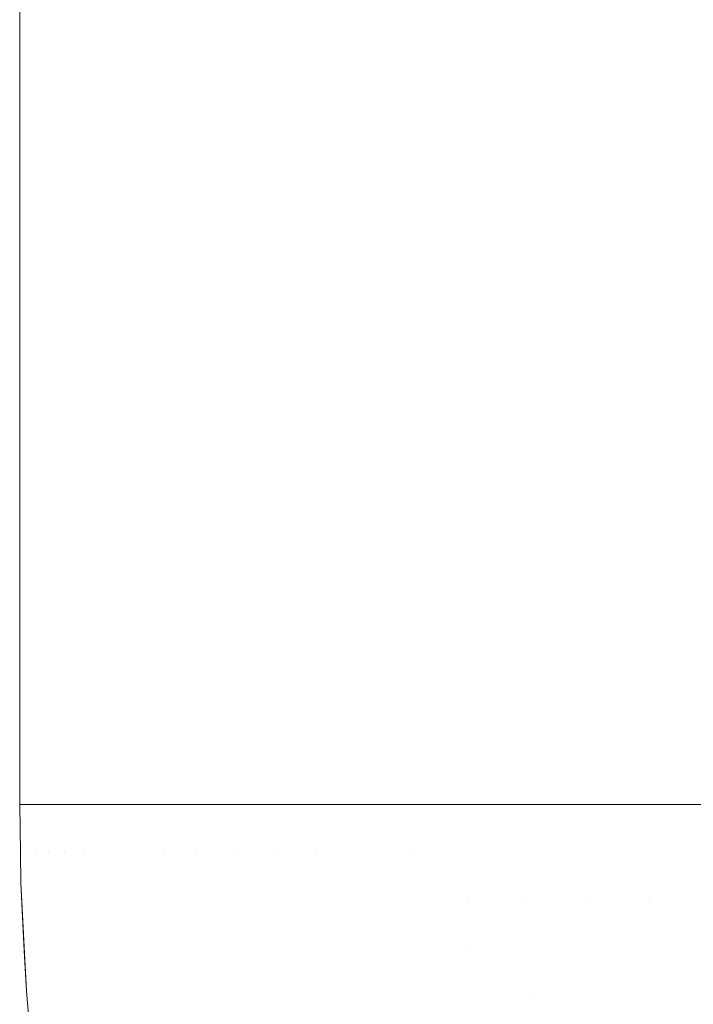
# Model space of a CAD drawing. Header units: centimetres. Extents: x -62 to 63, y 4 to 6.
# Tile 46 of 256: x -62.0865 to -62.0756, y 4.297 to 4.3129. Entities that reach past the tile are written whole.
import ezdxf

# ---------------------------------------------------------------- set-up
doc = ezdxf.new("R2010")
doc.units = ezdxf.units.CM
doc.header["$LTSCALE"] = 2.54
doc.layers.add('Lucido design-1', color=7, linetype='Continuous')

# ---------------------------------------------------------------- blocks, each defined once
blk = doc.blocks.new('Gruppo-4-1')
at = {"color": 7, "linetype": 'Continuous', "lineweight": 9}
for points, invisible_edges in [([(-62.086503, 5.900212, -2276.320608), (-62.086537, 5.900212, -2276.32217), (-62.086537, 4.300212, -2276.32217), (-62.086503, 4.300212, -2276.320608)], 8), ([(-62.086505, 4.300212, -2276.923732), (-62.086537, 4.300212, -2276.92217), (-62.086537, 5.900212, -2276.92217), (-62.086505, 5.900212, -2276.923732)], 8), ([(-62.086505, 5.900212, -2276.923732), (-62.0865, 5.900212, -2276.923946), (-62.0865, 4.300212, -2276.923946), (-62.086505, 4.300212, -2276.923732)], 10), ([(-62.086503, 4.300212, -2276.320608), (-62.086497, 4.300212, -2276.320315), (-62.086497, 5.900212, -2276.320315), (-62.086503, 5.900212, -2276.320608)], 10), ([(-62.0865, 5.900212, -2276.923946), (-62.08639, 5.900212, -2276.925709), (-62.08639, 4.300212, -2276.925709), (-62.086416, 4.300212, -2276.925294)], 10), ([(-62.086416, 4.300212, -2276.925294), (-62.0865, 4.300212, -2276.923946), (-62.0865, 5.900212, -2276.923946)], 10), ([(-62.086497, 5.900212, -2276.320315), (-62.086497, 4.300212, -2276.320315), (-62.086383, 4.300212, -2276.318551), (-62.086383, 5.900212, -2276.318551)], 5), ([(-62.08639, 4.300212, -2276.925709), (-62.08639, 5.900212, -2276.925709), (-62.086206, 5.900212, -2276.927476), (-62.086206, 4.300212, -2276.927476)], 5), ([(-62.086196, 5.900212, -2276.316784), (-62.086383, 5.900212, -2276.318551), (-62.086383, 4.300212, -2276.318551), (-62.086271, 4.300212, -2276.317486)], 10), ([(-62.086271, 4.300212, -2276.317486), (-62.086196, 4.300212, -2276.316784), (-62.086196, 5.900212, -2276.316784)], 10), ([(-62.086206, 5.900212, -2276.927476), (-62.085947, 5.900212, -2276.92925), (-62.085947, 4.300212, -2276.92925), (-62.08607, 4.300212, -2276.928413)], 10), ([(-62.08607, 4.300212, -2276.928413), (-62.086206, 4.300212, -2276.927476), (-62.086206, 5.900212, -2276.927476)], 10), ([(-62.086196, 5.900212, -2276.316784), (-62.086196, 4.300212, -2276.316784), (-62.085934, 4.300212, -2276.315009), (-62.085934, 5.900212, -2276.315009)], 5), ([(-62.085947, 4.300212, -2276.92925), (-62.085947, 5.900212, -2276.92925), (-62.085611, 5.900212, -2276.931038), (-62.085611, 4.300212, -2276.931038)], 5), ([(-62.085594, 5.900212, -2276.313221), (-62.085934, 5.900212, -2276.315009), (-62.085934, 4.300212, -2276.315009), (-62.085813, 4.300212, -2276.314371)], 10), ([(-62.085813, 4.300212, -2276.314371), (-62.085594, 4.300212, -2276.313221), (-62.085594, 5.900212, -2276.313221)], 10), ([(-62.085611, 5.900212, -2276.931038), (-62.085195, 5.900212, -2276.932842), (-62.085195, 4.300212, -2276.932842), (-62.085499, 4.300212, -2276.931523)], 10), ([(-62.085499, 4.300212, -2276.931523), (-62.085611, 4.300212, -2276.931038), (-62.085611, 5.900212, -2276.931038)], 10), ([(-62.085594, 5.900212, -2276.313221), (-62.085594, 4.300212, -2276.313221), (-62.085174, 4.300212, -2276.311417), (-62.085174, 5.900212, -2276.311417)], 5), ([(-62.085195, 5.900212, -2276.932842), (-62.084694, 5.900212, -2276.934667), (-62.084694, 4.300212, -2276.934667), (-62.084707, 4.300212, -2276.934621)], 10), ([(-62.084707, 4.300212, -2276.934621), (-62.085195, 4.300212, -2276.932842), (-62.085195, 5.900212, -2276.932842)], 10), ([(-62.08467, 5.900212, -2276.30959), (-62.085174, 5.900212, -2276.311417), (-62.085174, 4.300212, -2276.311417), (-62.085133, 4.300212, -2276.311266)], 10), ([(-62.085133, 4.300212, -2276.311266), (-62.08467, 4.300212, -2276.30959), (-62.08467, 5.900212, -2276.30959)], 10), ([(-62.084694, 4.300212, -2276.934667), (-62.084694, 5.900212, -2276.934667), (-62.084105, 5.900212, -2276.936518), (-62.084105, 4.300212, -2276.936518)], 5), ([(-62.084076, 5.900212, -2276.307738), (-62.08467, 5.900212, -2276.30959), (-62.08467, 4.300212, -2276.30959), (-62.084218, 4.300212, -2276.308179)], 10), ([(-62.084218, 4.300212, -2276.308179), (-62.084076, 4.300212, -2276.307738), (-62.084076, 5.900212, -2276.307738)], 10), ([(-62.084105, 5.900212, -2276.936518), (-62.08342, 5.900212, -2276.9384), (-62.08342, 4.300212, -2276.9384), (-62.083676, 4.300212, -2276.937697)], 10), ([(-62.083676, 4.300212, -2276.937697), (-62.084105, 4.300212, -2276.936518), (-62.084105, 5.900212, -2276.936518)], 10), ([(-62.084076, 5.900212, -2276.307738), (-62.084076, 4.300212, -2276.307738), (-62.083387, 4.300212, -2276.305854), (-62.083387, 5.900212, -2276.305854)], 5), ([(-62.08342, 4.300212, -2276.9384), (-62.08342, 5.900212, -2276.9384), (-62.082634, 5.900212, -2276.940318), (-62.082634, 4.300212, -2276.940318)], 5), ([(-62.082596, 5.900212, -2276.303934), (-62.083387, 5.900212, -2276.305854), (-62.083387, 4.300212, -2276.305854), (-62.083081, 4.300212, -2276.305112)], 10), ([(-62.083081, 4.300212, -2276.305112), (-62.082596, 4.300212, -2276.303934), (-62.082596, 5.900212, -2276.303934)], 10), ([(-62.082634, 5.900212, -2276.940318), (-62.081736, 5.900212, -2276.942277), (-62.081736, 4.300212, -2276.942277), (-62.082434, 4.300212, -2276.940753)], 10), ([(-62.082434, 4.300212, -2276.940753), (-62.082634, 4.300212, -2276.940318), (-62.082634, 5.900212, -2276.940318)], 10), ([(-62.081693, 5.900212, -2276.301974), (-62.082596, 5.900212, -2276.303934), (-62.082596, 4.300212, -2276.303934), (-62.081735, 4.300212, -2276.302066)], 10), ([(-62.080718, 4.300212, -2276.944282), (-62.081736, 4.300212, -2276.942277), (-62.081736, 5.900212, -2276.942277), (-62.080972, 5.900212, -2276.943783)], 10), ([(-62.081735, 4.300212, -2276.302066), (-62.081693, 4.300212, -2276.301974), (-62.081693, 5.900212, -2276.301974)], 10), ([(-62.081693, 5.900212, -2276.301974), (-62.081693, 4.300212, -2276.301974), (-62.080669, 4.300212, -2276.299967), (-62.080669, 5.900212, -2276.299967)], 5), ([(-62.080972, 5.900212, -2276.943783), (-62.080718, 5.900212, -2276.944282), (-62.080718, 4.300212, -2276.944282)], 10), ([(-62.080158, 4.300212, -2276.945284), (-62.080718, 4.300212, -2276.944282), (-62.080718, 5.900212, -2276.944282), (-62.080158, 5.900212, -2276.945284)], 10), ([(-62.080158, 5.900212, -2276.299056), (-62.080669, 5.900212, -2276.299967), (-62.080669, 4.300212, -2276.299967), (-62.080158, 4.300212, -2276.299056)], 10), ([(-62.080158, 4.300212, -2276.299056), (-62.079513, 4.300212, -2276.297908), (-62.079513, 5.900212, -2276.297908), (-62.080158, 5.900212, -2276.299056)], 10), ([(-62.080158, 5.900212, -2276.945284), (-62.079568, 5.900212, -2276.946338), (-62.079568, 4.300212, -2276.946338), (-62.080158, 4.300212, -2276.945284)], 10), ([(-62.079297, 4.300212, -2276.946781), (-62.079568, 4.300212, -2276.946338), (-62.079568, 5.900212, -2276.946338), (-62.079297, 5.900212, -2276.946781)], 10), ([(-62.079298, 5.900212, -2276.297558), (-62.079513, 5.900212, -2276.297908), (-62.079513, 4.300212, -2276.297908), (-62.079298, 4.300212, -2276.297558)], 10), ([(-62.079298, 4.300212, -2276.297558), (-62.078211, 4.300212, -2276.295791), (-62.078211, 5.900212, -2276.295791), (-62.079298, 5.900212, -2276.297558)], 10), ([(-62.079297, 5.900212, -2276.946781), (-62.078273, 5.900212, -2276.948452), (-62.078273, 4.300212, -2276.948452), (-62.078384, 4.300212, -2276.94827)], 10), ([(-62.078384, 4.300212, -2276.94827), (-62.079297, 4.300212, -2276.946781), (-62.079297, 5.900212, -2276.946781)], 10), ([(-62.078273, 4.300212, -2276.948452), (-62.078273, 5.900212, -2276.948452), (-62.076816, 5.900212, -2276.95063), (-62.076816, 4.300212, -2276.95063)], 5), ([(-62.077409, 5.900212, -2276.294598), (-62.078211, 5.900212, -2276.295791), (-62.078211, 4.300212, -2276.295791), (-62.077409, 4.300212, -2276.294598)], 10), ([(-62.077409, 4.300212, -2276.294598), (-62.076746, 4.300212, -2276.29361), (-62.076746, 5.900212, -2276.29361), (-62.077409, 5.900212, -2276.294598)], 10), ([(-62.076816, 5.900212, -2276.95063), (-62.075179, 5.900212, -2276.952878), (-62.075179, 4.300212, -2276.952878), (-62.076393, 4.300212, -2276.951211)], 10), ([(-62.076393, 4.300212, -2276.951211), (-62.076816, 4.300212, -2276.95063), (-62.076816, 5.900212, -2276.95063)], 10), ([(-62.075101, 5.900212, -2276.291359), (-62.076746, 5.900212, -2276.29361), (-62.076746, 4.300212, -2276.29361), (-62.075327, 4.300212, -2276.291669)], 10), ([(-62.086501, 4.299428, -2276.320608), (-62.086503, 4.300212, -2276.320608), (-62.086537, 4.300212, -2276.32217), (-62.086526, 4.299428, -2276.32217)], 9), ([(-62.086526, 4.299428, -2276.32217), (-62.086537, 4.300212, -2276.32217), (-62.086537, 4.300212, -2276.92217), (-62.086526, 4.299428, -2276.92217)], 8), ([(-62.086526, 4.299428, -2276.92217), (-62.086537, 4.300212, -2276.92217), (-62.086505, 4.300212, -2276.923732), (-62.086501, 4.299428, -2276.923732)], 12), ([(-62.086501, 4.299428, -2276.923732), (-62.086505, 4.300212, -2276.923732), (-62.0865, 4.300212, -2276.923946)], 9), ([(-62.086497, 4.300212, -2276.320315), (-62.086503, 4.300212, -2276.320608), (-62.086501, 4.299428, -2276.320608)], 10), ([(-62.086501, 4.299428, -2276.320608), (-62.086415, 4.299428, -2276.319046), (-62.086383, 4.300212, -2276.318551), (-62.086497, 4.300212, -2276.320315)], 11), ([(-62.0865, 4.300212, -2276.923946), (-62.086416, 4.300212, -2276.925294), (-62.086415, 4.299428, -2276.925294), (-62.086501, 4.299428, -2276.923732)], 14), ([(-62.086415, 4.299428, -2276.925294), (-62.086416, 4.300212, -2276.925294), (-62.08639, 4.300212, -2276.925709)], 9), ([(-62.086272, 4.299429, -2276.317485), (-62.086271, 4.300212, -2276.317486), (-62.086383, 4.300212, -2276.318551), (-62.086415, 4.299428, -2276.319046)], 13), ([(-62.086272, 4.299429, -2276.926855), (-62.086415, 4.299428, -2276.925294), (-62.08639, 4.300212, -2276.925709)], 11), ([(-62.08639, 4.300212, -2276.925709), (-62.086206, 4.300212, -2276.927476), (-62.086272, 4.299429, -2276.926855)], 10), ([(-62.086272, 4.299429, -2276.317485), (-62.086071, 4.299429, -2276.315926), (-62.086196, 4.300212, -2276.316784)], 11), ([(-62.086196, 4.300212, -2276.316784), (-62.086271, 4.300212, -2276.317486), (-62.086272, 4.299429, -2276.317485)], 10), ([(-62.086272, 4.299429, -2276.926855), (-62.086206, 4.300212, -2276.927476), (-62.08607, 4.300212, -2276.928413), (-62.086071, 4.299429, -2276.928414)], 13), ([(-62.085934, 4.300212, -2276.315009), (-62.086196, 4.300212, -2276.316784), (-62.086071, 4.299429, -2276.315926)], 10), ([(-62.086071, 4.299429, -2276.315926), (-62.085814, 4.29943, -2276.314369), (-62.085934, 4.300212, -2276.315009)], 11), ([(-62.086071, 4.299429, -2276.928414), (-62.08607, 4.300212, -2276.928413), (-62.085947, 4.300212, -2276.92925)], 9), ([(-62.085947, 4.300212, -2276.92925), (-62.085814, 4.29943, -2276.929971), (-62.086071, 4.299429, -2276.928414)], 11), ([(-62.085814, 4.29943, -2276.929971), (-62.085947, 4.300212, -2276.92925), (-62.085611, 4.300212, -2276.931038)], 9), ([(-62.085814, 4.29943, -2276.314369), (-62.085813, 4.300212, -2276.314371), (-62.085934, 4.300212, -2276.315009)], 9), ([(-62.085499, 4.299431, -2276.312816), (-62.085594, 4.300212, -2276.313221), (-62.085813, 4.300212, -2276.314371), (-62.085814, 4.29943, -2276.314369)], 13), ([(-62.085611, 4.300212, -2276.931038), (-62.085499, 4.299431, -2276.931524), (-62.085814, 4.29943, -2276.929971)], 11), ([(-62.085611, 4.300212, -2276.931038), (-62.085499, 4.300212, -2276.931523), (-62.085499, 4.299431, -2276.931524)], 10), ([(-62.085174, 4.300212, -2276.311417), (-62.085594, 4.300212, -2276.313221), (-62.085499, 4.299431, -2276.312816), (-62.085128, 4.299432, -2276.311265)], 14), ([(-62.085499, 4.299431, -2276.931524), (-62.085499, 4.300212, -2276.931523), (-62.085195, 4.300212, -2276.932842), (-62.085128, 4.299432, -2276.933075)], 13), ([(-62.085128, 4.299432, -2276.933075), (-62.085195, 4.300212, -2276.932842), (-62.084707, 4.300212, -2276.934621), (-62.084701, 4.299434, -2276.934621)], 13), ([(-62.085128, 4.299432, -2276.311265), (-62.085133, 4.300212, -2276.311266), (-62.085174, 4.300212, -2276.311417)], 9), ([(-62.084701, 4.299434, -2276.309719), (-62.08467, 4.300212, -2276.30959), (-62.085133, 4.300212, -2276.311266), (-62.085128, 4.299432, -2276.311265)], 13), ([(-62.084701, 4.299434, -2276.934621), (-62.084707, 4.300212, -2276.934621), (-62.084694, 4.300212, -2276.934667)], 9), ([(-62.084217, 4.299435, -2276.308177), (-62.084218, 4.300212, -2276.308179), (-62.08467, 4.300212, -2276.30959), (-62.084701, 4.299434, -2276.309719)], 13), ([(-62.084694, 4.300212, -2276.934667), (-62.084105, 4.300212, -2276.936518), (-62.084217, 4.299435, -2276.936163), (-62.084701, 4.299434, -2276.934621)], 14), ([(-62.084076, 4.300212, -2276.307738), (-62.084218, 4.300212, -2276.308179), (-62.084217, 4.299435, -2276.308177)], 10), ([(-62.084076, 4.300212, -2276.307738), (-62.084217, 4.299435, -2276.308177), (-62.083678, 4.299437, -2276.30664)], 11), ([(-62.084217, 4.299435, -2276.936163), (-62.084105, 4.300212, -2276.936518), (-62.083676, 4.300212, -2276.937697), (-62.083678, 4.299437, -2276.9377)], 13), ([(-62.083678, 4.299437, -2276.30664), (-62.083387, 4.300212, -2276.305854), (-62.084076, 4.300212, -2276.307738)], 9), ([(-62.083387, 4.300212, -2276.305854), (-62.083678, 4.299437, -2276.30664), (-62.083083, 4.299439, -2276.305108)], 11), ([(-62.083678, 4.299437, -2276.9377), (-62.083676, 4.300212, -2276.937697), (-62.08342, 4.300212, -2276.9384)], 9), ([(-62.08342, 4.300212, -2276.9384), (-62.083083, 4.299439, -2276.939231), (-62.083678, 4.299437, -2276.9377)], 11), ([(-62.083083, 4.299439, -2276.939231), (-62.08342, 4.300212, -2276.9384), (-62.082634, 4.300212, -2276.940318)], 9), ([(-62.083083, 4.299439, -2276.305108), (-62.083081, 4.300212, -2276.305112), (-62.083387, 4.300212, -2276.305854)], 9), ([(-62.082434, 4.299441, -2276.303583), (-62.082596, 4.300212, -2276.303934), (-62.083081, 4.300212, -2276.305112), (-62.083083, 4.299439, -2276.305108)], 13), ([(-62.082634, 4.300212, -2276.940318), (-62.082434, 4.299441, -2276.940757), (-62.083083, 4.299439, -2276.939231)], 11), ([(-62.082634, 4.300212, -2276.940318), (-62.082434, 4.300212, -2276.940753), (-62.082434, 4.299441, -2276.940757)], 10), ([(-62.08173, 4.299444, -2276.302065), (-62.081735, 4.300212, -2276.302066), (-62.082596, 4.300212, -2276.303934), (-62.082434, 4.299441, -2276.303583)], 13), ([(-62.082434, 4.299441, -2276.940757), (-62.082434, 4.300212, -2276.940753), (-62.081737, 4.300212, -2276.942275), (-62.08173, 4.299444, -2276.942275)], 13), ([(-62.08173, 4.299444, -2276.942275), (-62.081737, 4.300212, -2276.942275), (-62.080718, 4.300212, -2276.944282), (-62.080972, 4.299446, -2276.943786)], 13), ([(-62.081693, 4.300212, -2276.301974), (-62.081735, 4.300212, -2276.302066), (-62.08173, 4.299444, -2276.302065)], 10), ([(-62.08173, 4.299444, -2276.302065), (-62.080972, 4.299446, -2276.300554), (-62.080669, 4.300212, -2276.299967), (-62.081693, 4.300212, -2276.301974)], 11), ([(-62.080669, 4.300212, -2276.299967), (-62.080972, 4.299446, -2276.300554), (-62.080161, 4.299449, -2276.29905)], 11), ([(-62.080161, 4.299449, -2276.94529), (-62.080972, 4.299446, -2276.943786), (-62.080718, 4.300212, -2276.944282)], 11), ([(-62.080718, 4.300212, -2276.944282), (-62.080158, 4.300212, -2276.945284), (-62.080161, 4.299449, -2276.94529)], 10), ([(-62.080161, 4.299449, -2276.29905), (-62.080158, 4.300212, -2276.299056), (-62.080669, 4.300212, -2276.299967)], 9), ([(-62.079513, 4.300212, -2276.297908), (-62.080158, 4.300212, -2276.299056), (-62.080161, 4.299449, -2276.29905)], 10), ([(-62.080161, 4.299449, -2276.29905), (-62.079276, 4.298686, -2276.297555), (-62.079513, 4.300212, -2276.297908)], 11), ([(-62.079568, 4.300212, -2276.946338), (-62.079276, 4.298686, -2276.946785), (-62.080161, 4.299449, -2276.94529)], 11), ([(-62.080161, 4.299449, -2276.94529), (-62.080158, 4.300212, -2276.945284), (-62.079568, 4.300212, -2276.946338)], 9), ([(-62.079568, 4.300212, -2276.946338), (-62.079297, 4.300212, -2276.946781), (-62.079276, 4.298686, -2276.946785)], 10), ([(-62.079276, 4.298686, -2276.297555), (-62.079298, 4.300212, -2276.297558), (-62.079513, 4.300212, -2276.297908)], 9), ([(-62.078211, 4.300212, -2276.295791), (-62.079298, 4.300212, -2276.297558), (-62.079276, 4.298686, -2276.297555), (-62.07836, 4.298692, -2276.296068)], 14), ([(-62.07836, 4.298692, -2276.948272), (-62.079276, 4.298686, -2276.946785), (-62.079297, 4.300212, -2276.946781), (-62.078384, 4.300212, -2276.94827)], 11), ([(-62.07836, 4.298692, -2276.948272), (-62.078384, 4.300212, -2276.94827), (-62.078273, 4.300212, -2276.948452)], 9), ([(-62.07836, 4.298692, -2276.296068), (-62.077392, 4.298698, -2276.29459), (-62.077409, 4.300212, -2276.294598), (-62.078211, 4.300212, -2276.295791)], 11), ([(-62.077392, 4.298698, -2276.94975), (-62.07836, 4.298692, -2276.948272), (-62.078273, 4.300212, -2276.948452)], 11), ([(-62.078273, 4.300212, -2276.948452), (-62.076816, 4.300212, -2276.95063), (-62.077392, 4.298698, -2276.94975)], 10), ([(-62.076746, 4.300212, -2276.29361), (-62.077409, 4.300212, -2276.294598), (-62.077392, 4.298698, -2276.29459)], 10), ([(-62.077392, 4.298698, -2276.29459), (-62.076373, 4.298705, -2276.293122), (-62.076746, 4.300212, -2276.29361)], 11), ([(-62.076373, 4.298705, -2276.951217), (-62.077392, 4.298698, -2276.94975), (-62.076816, 4.300212, -2276.95063)], 11), ([(-62.076816, 4.300212, -2276.95063), (-62.076393, 4.300212, -2276.951211), (-62.076373, 4.298705, -2276.951217)], 10), ([(-62.076373, 4.298705, -2276.293122), (-62.075304, 4.298712, -2276.291665), (-62.075327, 4.300212, -2276.291669), (-62.076746, 4.300212, -2276.29361)], 11), ([(-62.076393, 4.300212, -2276.951211), (-62.075179, 4.300212, -2276.952878), (-62.075304, 4.298712, -2276.952675), (-62.076373, 4.298705, -2276.951217)], 14), ([(-62.086526, 4.299428, -2276.32217), (-62.086518, 4.298937, -2276.32217), (-62.08648, 4.298637, -2276.320608), (-62.086501, 4.299428, -2276.320608)], 14), ([(-62.086526, 4.299428, -2276.92217), (-62.086518, 4.298937, -2276.92217), (-62.086518, 4.298937, -2276.32217), (-62.086526, 4.299428, -2276.32217)], 10), ([(-62.086501, 4.299428, -2276.923732), (-62.08648, 4.298637, -2276.923732), (-62.086518, 4.298937, -2276.92217), (-62.086526, 4.299428, -2276.92217)], 11), ([(-62.086501, 4.299428, -2276.320608), (-62.08648, 4.298637, -2276.320608), (-62.086393, 4.298638, -2276.319046), (-62.086415, 4.299428, -2276.319046)], 15), ([(-62.086415, 4.299428, -2276.925294), (-62.086393, 4.298638, -2276.925294), (-62.08648, 4.298637, -2276.923732), (-62.086501, 4.299428, -2276.923732)], 15), ([(-62.086415, 4.299428, -2276.319046), (-62.086393, 4.298638, -2276.319046), (-62.08625, 4.298639, -2276.317485), (-62.086272, 4.299429, -2276.317485)], 15), ([(-62.086272, 4.299429, -2276.926855), (-62.08625, 4.298639, -2276.926855), (-62.086393, 4.298638, -2276.925294), (-62.086415, 4.299428, -2276.925294)], 15), ([(-62.086272, 4.299429, -2276.317485), (-62.08625, 4.298639, -2276.317485), (-62.08605, 4.29864, -2276.315926), (-62.086071, 4.299429, -2276.315926)], 15), ([(-62.086071, 4.299429, -2276.928414), (-62.08605, 4.29864, -2276.928414), (-62.08625, 4.298639, -2276.926855), (-62.086272, 4.299429, -2276.926855)], 15), ([(-62.086071, 4.299429, -2276.315926), (-62.08605, 4.29864, -2276.315926), (-62.085792, 4.298642, -2276.314369), (-62.085814, 4.29943, -2276.314369)], 15), ([(-62.085814, 4.29943, -2276.929971), (-62.085792, 4.298642, -2276.929971), (-62.08605, 4.29864, -2276.928414), (-62.086071, 4.299429, -2276.928414)], 15), ([(-62.085814, 4.29943, -2276.314369), (-62.085792, 4.298642, -2276.314369), (-62.085478, 4.298644, -2276.312816), (-62.085499, 4.299431, -2276.312816)], 15), ([(-62.085499, 4.299431, -2276.931524), (-62.085478, 4.298644, -2276.931524), (-62.085792, 4.298642, -2276.929971), (-62.085814, 4.29943, -2276.929971)], 15), ([(-62.085499, 4.299431, -2276.312816), (-62.085478, 4.298644, -2276.312816), (-62.085106, 4.298647, -2276.311265), (-62.085128, 4.299432, -2276.311265)], 15), ([(-62.085128, 4.299432, -2276.933075), (-62.085106, 4.298647, -2276.933075), (-62.085478, 4.298644, -2276.931524), (-62.085499, 4.299431, -2276.931524)], 15), ([(-62.085128, 4.299432, -2276.311265), (-62.085106, 4.298647, -2276.311265), (-62.084679, 4.29865, -2276.309719), (-62.084701, 4.299434, -2276.309719)], 15), ([(-62.084701, 4.299434, -2276.934621), (-62.084679, 4.29865, -2276.934621), (-62.085106, 4.298647, -2276.933075), (-62.085128, 4.299432, -2276.933075)], 15), ([(-62.084701, 4.299434, -2276.309719), (-62.084679, 4.29865, -2276.309719), (-62.084196, 4.298653, -2276.308177), (-62.084217, 4.299435, -2276.308177)], 15), ([(-62.084217, 4.299435, -2276.936163), (-62.084196, 4.298653, -2276.936163), (-62.084679, 4.29865, -2276.934621), (-62.084701, 4.299434, -2276.934621)], 15), ([(-62.084217, 4.299435, -2276.308177), (-62.084196, 4.298653, -2276.308177), (-62.083656, 4.298656, -2276.30664), (-62.083678, 4.299437, -2276.30664)], 15), ([(-62.083678, 4.299437, -2276.9377), (-62.083656, 4.298656, -2276.9377), (-62.084196, 4.298653, -2276.936163), (-62.084217, 4.299435, -2276.936163)], 15), ([(-62.083678, 4.299437, -2276.30664), (-62.083656, 4.298656, -2276.30664), (-62.083062, 4.29866, -2276.305108), (-62.083083, 4.299439, -2276.305108)], 15), ([(-62.083083, 4.299439, -2276.939231), (-62.083062, 4.29866, -2276.939231), (-62.083656, 4.298656, -2276.9377), (-62.083678, 4.299437, -2276.9377)], 15), ([(-62.083083, 4.299439, -2276.305108), (-62.083062, 4.29866, -2276.305108), (-62.082412, 4.298665, -2276.303583), (-62.082434, 4.299441, -2276.303583)], 15), ([(-62.082434, 4.299441, -2276.940757), (-62.082412, 4.298665, -2276.940757), (-62.083062, 4.29866, -2276.939231), (-62.083083, 4.299439, -2276.939231)], 15), ([(-62.082434, 4.299441, -2276.303583), (-62.082412, 4.298665, -2276.303583), (-62.081709, 4.298669, -2276.302065), (-62.08173, 4.299444, -2276.302065)], 15), ([(-62.08173, 4.299444, -2276.942275), (-62.081709, 4.298669, -2276.942275), (-62.082412, 4.298665, -2276.940757), (-62.082434, 4.299441, -2276.940757)], 15), ([(-62.08173, 4.299444, -2276.302065), (-62.081709, 4.298669, -2276.302065), (-62.080951, 4.298675, -2276.300554), (-62.080972, 4.299446, -2276.300554)], 15), ([(-62.080972, 4.299446, -2276.943786), (-62.080951, 4.298675, -2276.943786), (-62.081709, 4.298669, -2276.942275), (-62.08173, 4.299444, -2276.942275)], 15), ([(-62.080972, 4.299446, -2276.300554), (-62.080951, 4.298675, -2276.300554), (-62.08014, 4.29868, -2276.29905), (-62.080161, 4.299449, -2276.29905)], 15), ([(-62.080161, 4.299449, -2276.94529), (-62.08014, 4.29868, -2276.94529), (-62.080951, 4.298675, -2276.943786), (-62.080972, 4.299446, -2276.943786)], 15), ([(-62.080161, 4.299449, -2276.29905), (-62.08014, 4.29868, -2276.29905), (-62.079276, 4.298686, -2276.297555)], 11), ([(-62.079276, 4.298686, -2276.946785), (-62.08014, 4.29868, -2276.94529), (-62.080161, 4.299449, -2276.94529)], 11), ([(-62.086443, 4.297841, -2276.320608), (-62.08648, 4.298637, -2276.320608), (-62.086518, 4.298937, -2276.32217), (-62.086463, 4.297841, -2276.32217)], 11), ([(-62.086518, 4.298937, -2276.92217), (-62.08643, 4.297192, -2276.92217), (-62.08643, 4.297192, -2276.32217), (-62.086463, 4.297841, -2276.32217)], 10), ([(-62.086463, 4.297841, -2276.32217), (-62.086518, 4.298937, -2276.32217), (-62.086518, 4.298937, -2276.92217)], 10), ([(-62.08643, 4.297192, -2276.92217), (-62.086518, 4.298937, -2276.92217), (-62.08648, 4.298637, -2276.923732), (-62.086443, 4.297841, -2276.923732)], 14), ([(-62.086357, 4.297842, -2276.319046), (-62.086393, 4.298638, -2276.319046), (-62.08648, 4.298637, -2276.320608), (-62.086443, 4.297841, -2276.320608)], 15), ([(-62.086443, 4.297841, -2276.923732), (-62.08648, 4.298637, -2276.923732), (-62.086393, 4.298638, -2276.925294), (-62.086357, 4.297842, -2276.925294)], 15), ([(-62.086213, 4.297843, -2276.317485), (-62.08625, 4.298639, -2276.317485), (-62.086393, 4.298638, -2276.319046), (-62.086357, 4.297842, -2276.319046)], 15), ([(-62.086357, 4.297842, -2276.925294), (-62.086393, 4.298638, -2276.925294), (-62.08625, 4.298639, -2276.926855), (-62.086213, 4.297843, -2276.926855)], 15), ([(-62.086013, 4.297845, -2276.315926), (-62.08605, 4.29864, -2276.315926), (-62.08625, 4.298639, -2276.317485), (-62.086213, 4.297843, -2276.317485)], 15), ([(-62.086213, 4.297843, -2276.926855), (-62.08625, 4.298639, -2276.926855), (-62.08605, 4.29864, -2276.928414), (-62.086013, 4.297845, -2276.928414)], 15), ([(-62.085755, 4.297848, -2276.314369), (-62.085792, 4.298642, -2276.314369), (-62.08605, 4.29864, -2276.315926), (-62.086013, 4.297845, -2276.315926)], 15), ([(-62.086013, 4.297845, -2276.928414), (-62.08605, 4.29864, -2276.928414), (-62.085792, 4.298642, -2276.929971), (-62.085755, 4.297848, -2276.929971)], 15), ([(-62.085441, 4.297851, -2276.312816), (-62.085478, 4.298644, -2276.312816), (-62.085792, 4.298642, -2276.314369), (-62.085755, 4.297848, -2276.314369)], 15), ([(-62.085755, 4.297848, -2276.929971), (-62.085792, 4.298642, -2276.929971), (-62.085478, 4.298644, -2276.931524), (-62.085441, 4.297851, -2276.931524)], 15), ([(-62.08507, 4.297855, -2276.311265), (-62.085106, 4.298647, -2276.311265), (-62.085478, 4.298644, -2276.312816), (-62.085441, 4.297851, -2276.312816)], 15), ([(-62.085441, 4.297851, -2276.931524), (-62.085478, 4.298644, -2276.931524), (-62.085106, 4.298647, -2276.933075), (-62.08507, 4.297855, -2276.933075)], 15), ([(-62.084642, 4.297859, -2276.309719), (-62.084679, 4.29865, -2276.309719), (-62.085106, 4.298647, -2276.311265), (-62.08507, 4.297855, -2276.311265)], 15), ([(-62.08507, 4.297855, -2276.933075), (-62.085106, 4.298647, -2276.933075), (-62.084679, 4.29865, -2276.934621), (-62.084642, 4.297859, -2276.934621)], 15), ([(-62.084159, 4.297864, -2276.308177), (-62.084196, 4.298653, -2276.308177), (-62.084679, 4.29865, -2276.309719), (-62.084642, 4.297859, -2276.309719)], 15), ([(-62.084642, 4.297859, -2276.934621), (-62.084679, 4.29865, -2276.934621), (-62.084196, 4.298653, -2276.936163), (-62.084159, 4.297864, -2276.936163)], 15), ([(-62.08362, 4.29787, -2276.30664), (-62.083656, 4.298656, -2276.30664), (-62.084196, 4.298653, -2276.308177), (-62.084159, 4.297864, -2276.308177)], 15), ([(-62.084159, 4.297864, -2276.936163), (-62.084196, 4.298653, -2276.936163), (-62.083656, 4.298656, -2276.9377), (-62.08362, 4.29787, -2276.9377)], 15), ([(-62.083025, 4.297876, -2276.305108), (-62.083062, 4.29866, -2276.305108), (-62.083656, 4.298656, -2276.30664), (-62.08362, 4.29787, -2276.30664)], 15), ([(-62.08362, 4.29787, -2276.9377), (-62.083656, 4.298656, -2276.9377), (-62.083062, 4.29866, -2276.939231), (-62.083025, 4.297876, -2276.939231)], 15), ([(-62.082376, 4.297882, -2276.303583), (-62.082412, 4.298665, -2276.303583), (-62.083062, 4.29866, -2276.305108), (-62.083025, 4.297876, -2276.305108)], 15), ([(-62.083025, 4.297876, -2276.939231), (-62.083062, 4.29866, -2276.939231), (-62.082412, 4.298665, -2276.940757), (-62.082376, 4.297882, -2276.940757)], 15), ([(-62.081672, 4.297889, -2276.302065), (-62.081709, 4.298669, -2276.302065), (-62.082412, 4.298665, -2276.303583), (-62.082376, 4.297882, -2276.303583)], 15), ([(-62.082376, 4.297882, -2276.940757), (-62.082412, 4.298665, -2276.940757), (-62.081709, 4.298669, -2276.942275), (-62.081672, 4.297889, -2276.942275)], 15), ([(-62.080915, 4.297897, -2276.300554), (-62.080951, 4.298675, -2276.300554), (-62.081709, 4.298669, -2276.302065), (-62.081672, 4.297889, -2276.302065)], 15), ([(-62.081672, 4.297889, -2276.942275), (-62.081709, 4.298669, -2276.942275), (-62.080951, 4.298675, -2276.943786), (-62.080915, 4.297897, -2276.943786)], 15), ([(-62.080104, 4.297905, -2276.29905), (-62.08014, 4.29868, -2276.29905), (-62.080951, 4.298675, -2276.300554), (-62.080915, 4.297897, -2276.300554)], 15), ([(-62.080915, 4.297897, -2276.943786), (-62.080951, 4.298675, -2276.943786), (-62.08014, 4.29868, -2276.94529), (-62.080104, 4.297905, -2276.94529)], 15), ([(-62.07924, 4.297914, -2276.297555), (-62.079276, 4.298686, -2276.297555), (-62.08014, 4.29868, -2276.29905), (-62.080104, 4.297905, -2276.29905)], 15), ([(-62.080104, 4.297905, -2276.94529), (-62.08014, 4.29868, -2276.94529), (-62.079276, 4.298686, -2276.946785), (-62.07924, 4.297914, -2276.946785)], 15), ([(-62.07836, 4.298692, -2276.296068), (-62.079276, 4.298686, -2276.297555), (-62.07924, 4.297914, -2276.297555)], 11), ([(-62.07924, 4.297914, -2276.946785), (-62.079276, 4.298686, -2276.946785), (-62.07836, 4.298692, -2276.948272)], 11), ([(-62.07924, 4.297914, -2276.297555), (-62.079189, 4.297136, -2276.297555), (-62.078273, 4.297148, -2276.296068), (-62.07836, 4.298692, -2276.296068)], 15), ([(-62.07836, 4.298692, -2276.948272), (-62.078273, 4.297148, -2276.948272), (-62.079189, 4.297136, -2276.946785), (-62.07924, 4.297914, -2276.946785)], 15), ([(-62.078273, 4.297148, -2276.296068), (-62.077306, 4.297161, -2276.29459), (-62.077392, 4.298698, -2276.29459), (-62.07836, 4.298692, -2276.296068)], 15), ([(-62.07836, 4.298692, -2276.948272), (-62.077392, 4.298698, -2276.94975), (-62.077306, 4.297161, -2276.94975), (-62.078273, 4.297148, -2276.948272)], 15), ([(-62.076373, 4.298705, -2276.293122), (-62.077392, 4.298698, -2276.29459), (-62.077306, 4.297161, -2276.29459), (-62.076288, 4.297175, -2276.293122)], 15), ([(-62.076288, 4.297175, -2276.951217), (-62.077306, 4.297161, -2276.94975), (-62.077392, 4.298698, -2276.94975), (-62.076373, 4.298705, -2276.951217)], 15), ([(-62.076288, 4.297175, -2276.293122), (-62.075219, 4.297189, -2276.291665), (-62.075304, 4.298712, -2276.291665), (-62.076373, 4.298705, -2276.293122)], 15), ([(-62.076373, 4.298705, -2276.951217), (-62.075304, 4.298712, -2276.952675), (-62.075219, 4.297189, -2276.952675), (-62.076288, 4.297175, -2276.951217)], 15), ([(-62.086463, 4.297841, -2276.32217), (-62.08643, 4.297192, -2276.32217), (-62.08639, 4.297039, -2276.320608), (-62.086443, 4.297841, -2276.320608)], 14), ([(-62.086443, 4.297841, -2276.320608), (-62.08639, 4.297039, -2276.320608), (-62.086304, 4.29704, -2276.319046), (-62.086357, 4.297842, -2276.319046)], 15), ([(-62.086357, 4.297842, -2276.925294), (-62.086304, 4.29704, -2276.925294), (-62.08639, 4.297039, -2276.923732), (-62.086443, 4.297841, -2276.923732)], 15), ([(-62.086443, 4.297841, -2276.923732), (-62.08639, 4.297039, -2276.923732), (-62.08643, 4.297192, -2276.92217)], 11), ([(-62.086357, 4.297842, -2276.319046), (-62.086304, 4.29704, -2276.319046), (-62.086161, 4.297042, -2276.317485), (-62.086213, 4.297843, -2276.317485)], 15), ([(-62.086213, 4.297843, -2276.926855), (-62.086161, 4.297042, -2276.926855), (-62.086304, 4.29704, -2276.925294), (-62.086357, 4.297842, -2276.925294)], 15), ([(-62.086213, 4.297843, -2276.317485), (-62.086161, 4.297042, -2276.317485), (-62.08596, 4.297044, -2276.315926), (-62.086013, 4.297845, -2276.315926)], 15), ([(-62.086013, 4.297845, -2276.928414), (-62.08596, 4.297044, -2276.928414), (-62.086161, 4.297042, -2276.926855), (-62.086213, 4.297843, -2276.926855)], 15), ([(-62.086013, 4.297845, -2276.315926), (-62.08596, 4.297044, -2276.315926), (-62.085703, 4.297048, -2276.314369), (-62.085755, 4.297848, -2276.314369)], 15), ([(-62.085755, 4.297848, -2276.929971), (-62.085703, 4.297048, -2276.929971), (-62.08596, 4.297044, -2276.928414), (-62.086013, 4.297845, -2276.928414)], 15), ([(-62.085755, 4.297848, -2276.314369), (-62.085703, 4.297048, -2276.314369), (-62.085389, 4.297052, -2276.312816), (-62.085441, 4.297851, -2276.312816)], 15), ([(-62.085441, 4.297851, -2276.931524), (-62.085389, 4.297052, -2276.931524), (-62.085703, 4.297048, -2276.929971), (-62.085755, 4.297848, -2276.929971)], 15), ([(-62.085441, 4.297851, -2276.312816), (-62.085389, 4.297052, -2276.312816), (-62.085018, 4.297057, -2276.311265), (-62.08507, 4.297855, -2276.311265)], 15), ([(-62.08507, 4.297855, -2276.933075), (-62.085018, 4.297057, -2276.933075), (-62.085389, 4.297052, -2276.931524), (-62.085441, 4.297851, -2276.931524)], 15), ([(-62.08507, 4.297855, -2276.311265), (-62.085018, 4.297057, -2276.311265), (-62.08459, 4.297063, -2276.309719), (-62.084642, 4.297859, -2276.309719)], 15), ([(-62.084642, 4.297859, -2276.934621), (-62.08459, 4.297063, -2276.934621), (-62.085018, 4.297057, -2276.933075), (-62.08507, 4.297855, -2276.933075)], 15), ([(-62.084642, 4.297859, -2276.309719), (-62.08459, 4.297063, -2276.309719), (-62.084107, 4.297069, -2276.308177), (-62.084159, 4.297864, -2276.308177)], 15), ([(-62.084159, 4.297864, -2276.936163), (-62.084107, 4.297069, -2276.936163), (-62.08459, 4.297063, -2276.934621), (-62.084642, 4.297859, -2276.934621)], 15), ([(-62.084159, 4.297864, -2276.308177), (-62.084107, 4.297069, -2276.308177), (-62.083568, 4.297077, -2276.30664), (-62.08362, 4.29787, -2276.30664)], 15), ([(-62.08362, 4.29787, -2276.9377), (-62.083568, 4.297077, -2276.9377), (-62.084107, 4.297069, -2276.936163), (-62.084159, 4.297864, -2276.936163)], 15), ([(-62.08362, 4.29787, -2276.30664), (-62.083568, 4.297077, -2276.30664), (-62.082974, 4.297085, -2276.305108), (-62.083025, 4.297876, -2276.305108)], 15), ([(-62.083025, 4.297876, -2276.939231), (-62.082974, 4.297085, -2276.939231), (-62.083568, 4.297077, -2276.9377), (-62.08362, 4.29787, -2276.9377)], 15), ([(-62.083025, 4.297876, -2276.305108), (-62.082974, 4.297085, -2276.305108), (-62.082325, 4.297094, -2276.303583), (-62.082376, 4.297882, -2276.303583)], 15), ([(-62.082376, 4.297882, -2276.940757), (-62.082325, 4.297094, -2276.940757), (-62.082974, 4.297085, -2276.939231), (-62.083025, 4.297876, -2276.939231)], 15), ([(-62.082376, 4.297882, -2276.303583), (-62.082325, 4.297094, -2276.303583), (-62.081621, 4.297103, -2276.302065), (-62.081672, 4.297889, -2276.302065)], 15), ([(-62.081672, 4.297889, -2276.942275), (-62.081621, 4.297103, -2276.942275), (-62.082325, 4.297094, -2276.940757), (-62.082376, 4.297882, -2276.940757)], 15), ([(-62.081672, 4.297889, -2276.302065), (-62.081621, 4.297103, -2276.302065), (-62.080864, 4.297113, -2276.300554), (-62.080915, 4.297897, -2276.300554)], 15), ([(-62.080915, 4.297897, -2276.943786), (-62.080864, 4.297113, -2276.943786), (-62.081621, 4.297103, -2276.942275), (-62.081672, 4.297889, -2276.942275)], 15), ([(-62.080915, 4.297897, -2276.300554), (-62.080864, 4.297113, -2276.300554), (-62.080053, 4.297124, -2276.29905), (-62.080104, 4.297905, -2276.29905)], 15), ([(-62.080104, 4.297905, -2276.94529), (-62.080053, 4.297124, -2276.94529), (-62.080864, 4.297113, -2276.943786), (-62.080915, 4.297897, -2276.943786)], 15), ([(-62.080104, 4.297905, -2276.29905), (-62.080053, 4.297124, -2276.29905), (-62.079189, 4.297136, -2276.297555), (-62.07924, 4.297914, -2276.297555)], 15), ([(-62.07924, 4.297914, -2276.946785), (-62.079189, 4.297136, -2276.946785), (-62.080053, 4.297124, -2276.94529), (-62.080104, 4.297905, -2276.94529)], 15), ([(-62.086322, 4.29623, -2276.320608), (-62.08639, 4.297039, -2276.320608), (-62.08643, 4.297192, -2276.32217), (-62.086342, 4.29623, -2276.32217)], 11), ([(-62.086342, 4.29623, -2276.32217), (-62.08643, 4.297192, -2276.32217), (-62.08643, 4.297192, -2276.92217), (-62.086269, 4.295434, -2276.92217)], 10), ([(-62.086269, 4.295434, -2276.92217), (-62.08643, 4.297192, -2276.92217), (-62.08639, 4.297039, -2276.923732), (-62.086322, 4.29623, -2276.923732)], 14), ([(-62.076142, 4.295622, -2276.293122), (-62.075074, 4.295643, -2276.291665), (-62.075219, 4.297189, -2276.291665), (-62.076288, 4.297175, -2276.293122)], 15), ([(-62.076288, 4.297175, -2276.951217), (-62.075219, 4.297189, -2276.952675), (-62.075074, 4.295643, -2276.952675), (-62.076142, 4.295622, -2276.951217)], 15), ([(-62.086236, 4.296231, -2276.319046), (-62.086304, 4.29704, -2276.319046), (-62.08639, 4.297039, -2276.320608), (-62.086322, 4.29623, -2276.320608)], 15), ([(-62.086322, 4.29623, -2276.923732), (-62.08639, 4.297039, -2276.923732), (-62.086304, 4.29704, -2276.925294), (-62.086236, 4.296231, -2276.925294)], 15), ([(-62.086093, 4.296234, -2276.317485), (-62.086161, 4.297042, -2276.317485), (-62.086304, 4.29704, -2276.319046), (-62.086236, 4.296231, -2276.319046)], 15), ([(-62.086236, 4.296231, -2276.925294), (-62.086304, 4.29704, -2276.925294), (-62.086161, 4.297042, -2276.926855), (-62.086093, 4.296234, -2276.926855)], 15), ([(-62.085893, 4.296237, -2276.315926), (-62.08596, 4.297044, -2276.315926), (-62.086161, 4.297042, -2276.317485), (-62.086093, 4.296234, -2276.317485)], 15), ([(-62.086093, 4.296234, -2276.926855), (-62.086161, 4.297042, -2276.926855), (-62.08596, 4.297044, -2276.928414), (-62.085893, 4.296237, -2276.928414)], 15), ([(-62.085635, 4.296242, -2276.314369), (-62.085703, 4.297048, -2276.314369), (-62.08596, 4.297044, -2276.315926), (-62.085893, 4.296237, -2276.315926)], 15), ([(-62.085893, 4.296237, -2276.928414), (-62.08596, 4.297044, -2276.928414), (-62.085703, 4.297048, -2276.929971), (-62.085635, 4.296242, -2276.929971)], 15), ([(-62.085321, 4.296247, -2276.312816), (-62.085389, 4.297052, -2276.312816), (-62.085703, 4.297048, -2276.314369), (-62.085635, 4.296242, -2276.314369)], 15), ([(-62.085635, 4.296242, -2276.929971), (-62.085703, 4.297048, -2276.929971), (-62.085389, 4.297052, -2276.931524), (-62.085321, 4.296247, -2276.931524)], 15), ([(-62.08495, 4.296253, -2276.311265), (-62.085018, 4.297057, -2276.311265), (-62.085389, 4.297052, -2276.312816), (-62.085321, 4.296247, -2276.312816)], 15), ([(-62.085321, 4.296247, -2276.931524), (-62.085389, 4.297052, -2276.931524), (-62.085018, 4.297057, -2276.933075), (-62.08495, 4.296253, -2276.933075)], 15), ([(-62.084523, 4.296261, -2276.309719), (-62.08459, 4.297063, -2276.309719), (-62.085018, 4.297057, -2276.311265), (-62.08495, 4.296253, -2276.311265)], 15), ([(-62.08495, 4.296253, -2276.933075), (-62.085018, 4.297057, -2276.933075), (-62.08459, 4.297063, -2276.934621), (-62.084523, 4.296261, -2276.934621)], 15), ([(-62.08404, 4.296269, -2276.308177), (-62.084107, 4.297069, -2276.308177), (-62.08459, 4.297063, -2276.309719), (-62.084523, 4.296261, -2276.309719)], 15), ([(-62.084523, 4.296261, -2276.934621), (-62.08459, 4.297063, -2276.934621), (-62.084107, 4.297069, -2276.936163), (-62.08404, 4.296269, -2276.936163)], 15), ([(-62.083501, 4.296278, -2276.30664), (-62.083568, 4.297077, -2276.30664), (-62.084107, 4.297069, -2276.308177), (-62.08404, 4.296269, -2276.308177)], 15), ([(-62.08404, 4.296269, -2276.936163), (-62.084107, 4.297069, -2276.936163), (-62.083568, 4.297077, -2276.9377), (-62.083501, 4.296278, -2276.9377)], 15), ([(-62.082907, 4.296288, -2276.305108), (-62.082974, 4.297085, -2276.305108), (-62.083568, 4.297077, -2276.30664), (-62.083501, 4.296278, -2276.30664)], 15), ([(-62.083501, 4.296278, -2276.9377), (-62.083568, 4.297077, -2276.9377), (-62.082974, 4.297085, -2276.939231), (-62.082907, 4.296288, -2276.939231)], 15), ([(-62.082258, 4.296299, -2276.303583), (-62.082325, 4.297094, -2276.303583), (-62.082974, 4.297085, -2276.305108), (-62.082907, 4.296288, -2276.305108)], 15), ([(-62.082907, 4.296288, -2276.939231), (-62.082974, 4.297085, -2276.939231), (-62.082325, 4.297094, -2276.940757), (-62.082258, 4.296299, -2276.940757)], 15), ([(-62.081554, 4.296311, -2276.302065), (-62.081621, 4.297103, -2276.302065), (-62.082325, 4.297094, -2276.303583), (-62.082258, 4.296299, -2276.303583)], 15), ([(-62.082258, 4.296299, -2276.940757), (-62.082325, 4.297094, -2276.940757), (-62.081621, 4.297103, -2276.942275), (-62.081554, 4.296311, -2276.942275)], 15), ([(-62.080797, 4.296324, -2276.300554), (-62.080864, 4.297113, -2276.300554), (-62.081621, 4.297103, -2276.302065), (-62.081554, 4.296311, -2276.302065)], 15), ([(-62.081554, 4.296311, -2276.942275), (-62.081621, 4.297103, -2276.942275), (-62.080864, 4.297113, -2276.943786), (-62.080797, 4.296324, -2276.943786)], 15), ([(-62.079987, 4.296337, -2276.29905), (-62.080053, 4.297124, -2276.29905), (-62.080864, 4.297113, -2276.300554), (-62.080797, 4.296324, -2276.300554)], 15), ([(-62.080797, 4.296324, -2276.943786), (-62.080864, 4.297113, -2276.943786), (-62.080053, 4.297124, -2276.94529), (-62.079987, 4.296337, -2276.94529)], 15), ([(-62.079123, 4.296352, -2276.297555), (-62.079189, 4.297136, -2276.297555), (-62.080053, 4.297124, -2276.29905), (-62.079987, 4.296337, -2276.29905)], 15), ([(-62.079987, 4.296337, -2276.94529), (-62.080053, 4.297124, -2276.94529), (-62.079189, 4.297136, -2276.946785), (-62.079123, 4.296352, -2276.946785)], 15), ([(-62.078273, 4.297148, -2276.296068), (-62.079189, 4.297136, -2276.297555), (-62.079123, 4.296352, -2276.297555)], 11), ([(-62.079123, 4.296352, -2276.946785), (-62.079189, 4.297136, -2276.946785), (-62.078273, 4.297148, -2276.948272)], 11), ([(-62.079123, 4.296352, -2276.297555), (-62.079042, 4.295562, -2276.297555), (-62.078126, 4.295581, -2276.296068), (-62.078273, 4.297148, -2276.296068)], 15), ([(-62.078273, 4.297148, -2276.948272), (-62.078126, 4.295581, -2276.948272), (-62.079042, 4.295562, -2276.946785), (-62.079123, 4.296352, -2276.946785)], 15), ([(-62.078126, 4.295581, -2276.296068), (-62.07716, 4.295601, -2276.29459), (-62.077306, 4.297161, -2276.29459), (-62.078273, 4.297148, -2276.296068)], 15), ([(-62.078273, 4.297148, -2276.948272), (-62.077306, 4.297161, -2276.94975), (-62.07716, 4.295601, -2276.94975), (-62.078126, 4.295581, -2276.948272)], 15), ([(-62.076288, 4.297175, -2276.293122), (-62.077306, 4.297161, -2276.29459), (-62.07716, 4.295601, -2276.29459), (-62.076142, 4.295622, -2276.293122)], 15), ([(-62.076142, 4.295622, -2276.951217), (-62.07716, 4.295601, -2276.94975), (-62.077306, 4.297161, -2276.94975), (-62.076288, 4.297175, -2276.951217)], 15)]:
    blk.add_3dface(points, dxfattribs=dict(at, invisible_edges=invisible_edges))
blk.add_3dface([(-62.086537, 4.300212, -2276.92217), (-62.086537, 4.300212, -2276.32217), (-62.086537, 5.900212, -2276.32217), (-62.086537, 5.900212, -2276.92217)], dxfattribs=at)
blk = doc.blocks.new('Gruppo-5-1')
at = {"color": 7}
blk.add_blockref('Gruppo-4-1', (0, 0), dxfattribs=at)

msp = doc.modelspace()

# ---------------------------------------------------------------- block references
at = {"layer": 'Lucido design-1', "color": 7}
msp.add_blockref('Gruppo-5-1', (0, 0), dxfattribs=at)

doc.saveas('drawing.dxf')
